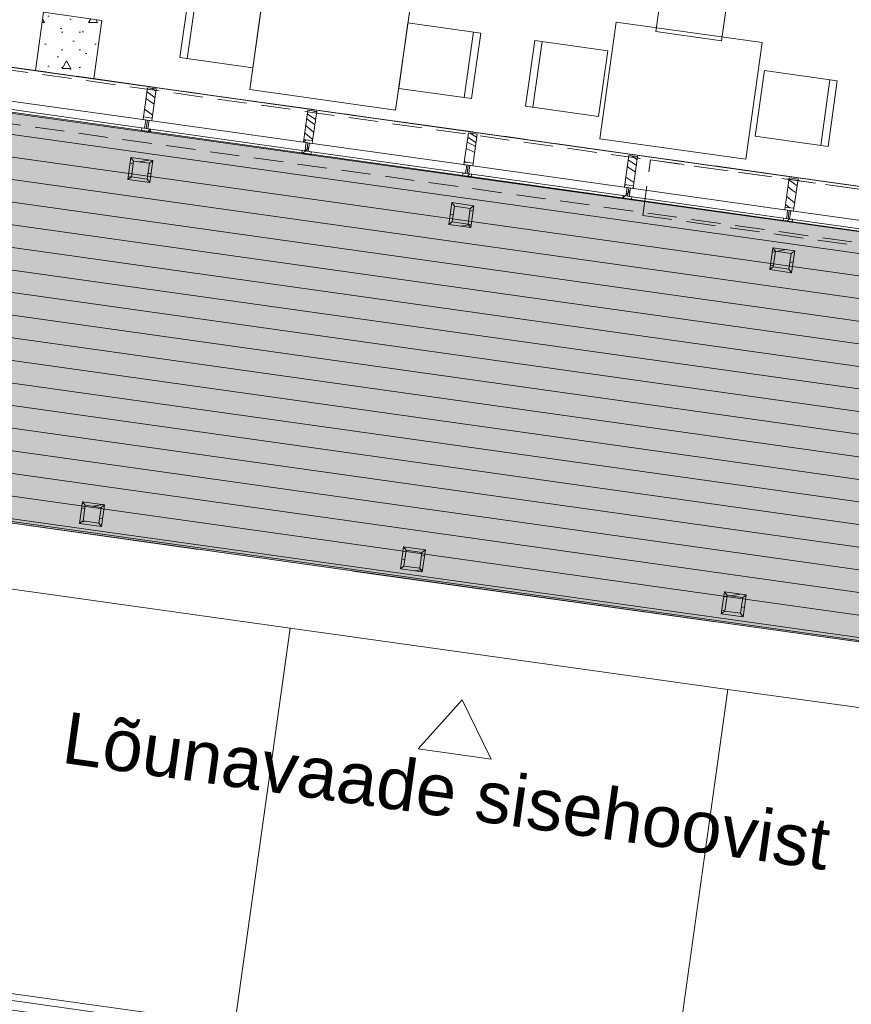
# Model space of a CAD drawing. Header units: millimetres. Extents: x 74467 to 235410, y -65 to 114857.
# Tile 161 of 256: x 107713 to 113358, y 84058 to 90744. Entities that reach past the tile are written whole.
import ezdxf
from ezdxf.enums import TextEntityAlignment as Align

# ---------------------------------------------------------------- set-up
doc = ezdxf.new("R2010")
doc.units = ezdxf.units.MM
doc.header["$MEASUREMENT"] = 0
for name, pattern in [('Katkend topelt', [1093.611073, 529.166651, -211.666656, 141.111112, -211.666656]), ('Katkend varjatud', [300, 200, -100]), ('Kriipsjoon', [3527.298, 2469.2356, -1058.0624]), ('Wipeout_Contour', [1000, 0, -1000])]:
    doc.linetypes.add(name, pattern=pattern)
for name, color, linetype in [('00 Kunstikonkursi LÜ jaoks asendi 2D', 7, 'Continuous'), ('00 Teljed.AR', 7, 'Continuous'), ('00 Vaatetähis plaanil.AR', 7, 'Continuous'), ('1233 Postid.AR', 7, 'Continuous'), ('1235 Vahelaed.AR', 7, 'Continuous'), ('1244 Fassaadivarustus.AR', 7, 'Continuous'), ('1245 Klaasfassaadid.AR', 7, 'Continuous'), ('1253 Terrassipostid.AR', 7, 'Continuous'), ('1253 Välisterrassid.AR', 7, 'Continuous'), ('1330 Sisustus.SA', 7, 'Continuous'), ('9350 Netopind.AR', 7, 'Continuous')]:
    doc.layers.add(name, color=color, linetype=linetype)
doc.styles.add('GENERATED_STYLE_3', font='txt')
pattern_1 = [(10, (0, 0), (-15.628336, 88.632695), [])]
pattern_2 = [(45, (0, 0), (-176.7767, 176.7767), []), (45, (-35.36, 35.36), (-176.7767, 176.7767), []), (45, (-70.7, 70.7), (-176.7767, 176.7767), [])]

# ---------------------------------------------------------------- blocks, each defined once
blk = doc.blocks.new('Slab_2_1', base_point=(97924.2, 91486.6))
at = {"layer": '1253 Välisterrassid.AR', "linetype": 'Continuous', "lineweight": 13, "true_color": 0xcdcecd}
h = blk.add_hatch(dxfattribs=at)
h.set_pattern_fill('Põrandalaud_0001', color=254, style=0, pattern_type=2)
h.set_pattern_definition([(352, (109408.39, 80356.21), (21.1543, 150.5207), [])])
h.paths.add_polyline_path([(97924.2, 91486.6), (94848.5, 69601.6), (97576.7, 69218.2), (100269, 88374.9), (121846.9, 85342.4), (119898.5, 71478.6), (121636.4, 71234.4), (123968.3, 87826.3)])
at = {"layer": '1253 Välisterrassid.AR', "color": 7, "linetype": 'Continuous', "lineweight": 13, "flags": 128}
blk.add_lwpolyline([(97924.2, 91486.6), (123968.3, 87826.3), (121636.4, 71234.4), (119898.5, 71478.6), (121846.9, 85342.4), (100269, 88374.9), (97576.7, 69218.2), (94848.5, 69601.6)], close=True, dxfattribs=at)
blk = doc.blocks.new('Slab_23_1', base_point=(97668.9, 91825.4))
at = {"color": 254, "linetype": 'Wipeout_Contour', "lineweight": 0, "ltscale": 737196.925936}
blk.add_wipeout([(97668.9, 91825.4), (124307.1, 88081.6), (129442.6, 87359.9), (129442.6, 93185.9), (97860.1, 93185.9)], dxfattribs=at).dxf.layer = '1235 Vahelaed.AR'
at = {"layer": '1235 Vahelaed.AR', "color": 7, "linetype": 'Continuous', "lineweight": 13, "flags": 128}
blk.add_lwpolyline([(97668.9, 91825.4), (124307.1, 88081.6)], dxfattribs=at)
blk = doc.blocks.new('Beam_3_1', base_point=(106678.7, 90538.9))
at = {"layer": '1244 Fassaadivarustus.AR', "color": 7, "linetype": 'Katkend varjatud', "lineweight": 13}
for p, q in [((106628.5, 90181.5), (106678.7, 90538.9)), ((106678.7, 90538.9), (114291.2, 89469.1)), ((106628.5, 90181.5), (114240.9, 89111.6)), ((114240.9, 89111.6), (114291.2, 89469.1))]:
    blk.add_line(p, q, dxfattribs=at)
blk = doc.blocks.new('Beam_4_1', base_point=(111995.1, 89791.8))
at = {"layer": '1244 Fassaadivarustus.AR', "color": 7, "linetype": 'Katkend varjatud', "lineweight": 13}
for p, q in [((111942.1, 89414.5), (111995.1, 89791.8)), ((111995.1, 89791.8), (114043.9, 89503.8)), ((111942.1, 89414.5), (113990.9, 89126.5))]:
    blk.add_line(p, q, dxfattribs=at)
blk = doc.blocks.new('Söökla_RG 125_21_1', base_point=(128542.7, 93185.9))
at = {"layer": '9350 Netopind.AR', "color": 7, "linetype": 'Continuous', "lineweight": 13, "flags": 128}
blk.add_lwpolyline([(97860.1, 93185.9), (97668.9, 91825.4), (101877.5, 91233.9), (101933.1, 91629.3), (102329.2, 91573.6), (102273.6, 91178.2), (107819.1, 90398.9), (107874.7, 90794.3), (108270.8, 90738.6), (108215.3, 90343.2), (113760.8, 89563.8), (113816.4, 89959.9), (114212.5, 89904.3), (114156.9, 89508.2), (119702.4, 88728.8), (119758, 89124.9), (120154.1, 89069.2), (120098.5, 88673.1), (124307.1, 88081.6), (124362.7, 88477), (124758.8, 88421.4), (124704.6, 88035.9), (129702.6, 87333.4), (129702.6, 93185.9)], close=True, dxfattribs=at)
blk = doc.blocks.new('Column_8_1', base_point=(108591.6, 89644))
at = {"layer": '1253 Terrassipostid.AR', "linetype": 'Continuous', "lineweight": 13, "true_color": 0x8c8d8c}
h = blk.add_hatch(dxfattribs=at)
h.set_pattern_fill('Puit_0001', color=252, style=0, pattern_type=2)
h.set_pattern_definition(pattern_1)
h.paths.add_polyline_path([(108468.2, 89807.8), (108447.3, 89659.2), (108471, 89677.1), (108486.1, 89784.1)])
h = blk.add_hatch(dxfattribs=at)
h.set_pattern_fill('Puit_0001', color=252, style=0, pattern_type=2)
h.set_pattern_definition(pattern_1)
h.paths.add_polyline_path([(108616.7, 89786.9), (108468.2, 89807.8), (108486.1, 89784.1), (108593, 89769)])
h = blk.add_hatch(dxfattribs=at)
h.set_pattern_fill('Puit_0001', color=252, style=0, pattern_type=2)
h.set_pattern_definition(pattern_1)
h.paths.add_polyline_path([(108595.9, 89638.4), (108616.7, 89786.9), (108593, 89769), (108578, 89662.1)])
h = blk.add_hatch(dxfattribs=at)
h.set_pattern_fill('Puit_0001', color=252, style=0, pattern_type=2)
h.set_pattern_definition(pattern_1)
h.paths.add_polyline_path([(108447.3, 89659.2), (108595.9, 89638.4), (108578, 89662.1), (108471, 89677.1)])
at = {"layer": '1253 Terrassipostid.AR', "color": 7, "linetype": 'Continuous', "lineweight": 13, "flags": 128}
for points in [[(108468.2, 89807.8), (108447.3, 89659.2)], [(108616.7, 89786.9), (108468.2, 89807.8)], [(108468.2, 89807.8), (108486.1, 89784.1)], [(108471, 89677.1), (108486.1, 89784.1)], [(108486.1, 89784.1), (108593, 89769)], [(108593, 89769), (108578, 89662.1)], [(108616.7, 89786.9), (108593, 89769)], [(108595.9, 89638.4), (108616.7, 89786.9)], [(108447.3, 89659.2), (108471, 89677.1)], [(108578, 89662.1), (108471, 89677.1)], [(108447.3, 89659.2), (108595.9, 89638.4)], [(108578, 89662.1), (108595.9, 89638.4)]]:
    blk.add_lwpolyline(points, dxfattribs=at)
blk = doc.blocks.new('Column_9_1', base_point=(110770.2, 89337.8))
at = {"layer": '1253 Terrassipostid.AR', "linetype": 'Continuous', "lineweight": 13, "true_color": 0x8c8d8c}
h = blk.add_hatch(dxfattribs=at)
h.set_pattern_fill('Puit_0001', color=252, style=0, pattern_type=2)
h.set_pattern_definition(pattern_1)
h.paths.add_polyline_path([(110646.8, 89501.6), (110625.9, 89353.1), (110649.6, 89370.9), (110664.7, 89477.9)])
h = blk.add_hatch(dxfattribs=at)
h.set_pattern_fill('Puit_0001', color=252, style=0, pattern_type=2)
h.set_pattern_definition(pattern_1)
h.paths.add_polyline_path([(110795.3, 89480.7), (110646.8, 89501.6), (110664.7, 89477.9), (110771.6, 89462.8)])
h = blk.add_hatch(dxfattribs=at)
h.set_pattern_fill('Puit_0001', color=252, style=0, pattern_type=2)
h.set_pattern_definition(pattern_1)
h.paths.add_polyline_path([(110774.5, 89332.2), (110795.3, 89480.7), (110771.6, 89462.8), (110756.6, 89355.9)])
h = blk.add_hatch(dxfattribs=at)
h.set_pattern_fill('Puit_0001', color=252, style=0, pattern_type=2)
h.set_pattern_definition(pattern_1)
h.paths.add_polyline_path([(110625.9, 89353.1), (110774.5, 89332.2), (110756.6, 89355.9), (110649.6, 89370.9)])
at = {"layer": '1253 Terrassipostid.AR', "color": 7, "linetype": 'Continuous', "lineweight": 13, "flags": 128}
for points in [[(110646.8, 89501.6), (110625.9, 89353.1)], [(110795.3, 89480.7), (110646.8, 89501.6)], [(110646.8, 89501.6), (110664.7, 89477.9)], [(110649.6, 89370.9), (110664.7, 89477.9)], [(110664.7, 89477.9), (110771.6, 89462.8)], [(110795.3, 89480.7), (110771.6, 89462.8)], [(110774.5, 89332.2), (110795.3, 89480.7)], [(110771.6, 89462.8), (110756.6, 89355.9)], [(110625.9, 89353.1), (110649.6, 89370.9)], [(110625.9, 89353.1), (110774.5, 89332.2)], [(110756.6, 89355.9), (110649.6, 89370.9)], [(110756.6, 89355.9), (110774.5, 89332.2)]]:
    blk.add_lwpolyline(points, dxfattribs=at)
blk = doc.blocks.new('Column_10_1', base_point=(112948.8, 89031.6))
at = {"layer": '1253 Terrassipostid.AR', "linetype": 'Continuous', "lineweight": 13, "true_color": 0x8c8d8c}
h = blk.add_hatch(dxfattribs=at)
h.set_pattern_fill('Puit_0001', color=252, style=0, pattern_type=2)
h.set_pattern_definition(pattern_1)
h.paths.add_polyline_path([(112825.4, 89195.4), (112804.5, 89046.9), (112828.2, 89064.7), (112843.3, 89171.7)])
h = blk.add_hatch(dxfattribs=at)
h.set_pattern_fill('Puit_0001', color=252, style=0, pattern_type=2)
h.set_pattern_definition(pattern_1)
h.paths.add_polyline_path([(112973.9, 89174.5), (112825.4, 89195.4), (112843.3, 89171.7), (112950.2, 89156.7)])
h = blk.add_hatch(dxfattribs=at)
h.set_pattern_fill('Puit_0001', color=252, style=0, pattern_type=2)
h.set_pattern_definition(pattern_1)
h.paths.add_polyline_path([(112953, 89026), (112973.9, 89174.5), (112950.2, 89156.7), (112935.2, 89049.7)])
h = blk.add_hatch(dxfattribs=at)
h.set_pattern_fill('Puit_0001', color=252, style=0, pattern_type=2)
h.set_pattern_definition(pattern_1)
h.paths.add_polyline_path([(112804.5, 89046.9), (112953, 89026), (112935.2, 89049.7), (112828.2, 89064.7)])
at = {"layer": '1253 Terrassipostid.AR', "color": 7, "linetype": 'Continuous', "lineweight": 13, "flags": 128}
for points in [[(112825.4, 89195.4), (112804.5, 89046.9)], [(112973.9, 89174.5), (112825.4, 89195.4)], [(112825.4, 89195.4), (112843.3, 89171.7)], [(112828.2, 89064.7), (112843.3, 89171.7)], [(112843.3, 89171.7), (112950.2, 89156.7)], [(112950.2, 89156.7), (112935.2, 89049.7)], [(112973.9, 89174.5), (112950.2, 89156.7)], [(112953, 89026), (112973.9, 89174.5)], [(112804.5, 89046.9), (112828.2, 89064.7)], [(112935.2, 89049.7), (112828.2, 89064.7)], [(112804.5, 89046.9), (112953, 89026)], [(112935.2, 89049.7), (112953, 89026)]]:
    blk.add_lwpolyline(points, dxfattribs=at)
blk = doc.blocks.new('Column_48_1', base_point=(108263.2, 87307))
at = {"layer": '1253 Terrassipostid.AR', "linetype": 'Continuous', "lineweight": 13, "true_color": 0x8c8d8c}
h = blk.add_hatch(dxfattribs=at)
h.set_pattern_fill('Puit_0001', color=252, style=0, pattern_type=2)
h.set_pattern_definition(pattern_1)
h.paths.add_polyline_path([(108139.7, 87470.7), (108118.9, 87322.2), (108142.6, 87340.1), (108157.6, 87447)])
h = blk.add_hatch(dxfattribs=at)
h.set_pattern_fill('Puit_0001', color=252, style=0, pattern_type=2)
h.set_pattern_definition(pattern_1)
h.paths.add_polyline_path([(108288.3, 87449.9), (108139.7, 87470.7), (108157.6, 87447), (108264.6, 87432)])
h = blk.add_hatch(dxfattribs=at)
h.set_pattern_fill('Puit_0001', color=252, style=0, pattern_type=2)
h.set_pattern_definition(pattern_1)
h.paths.add_polyline_path([(108267.4, 87301.3), (108288.3, 87449.9), (108264.6, 87432), (108249.5, 87325)])
h = blk.add_hatch(dxfattribs=at)
h.set_pattern_fill('Puit_0001', color=252, style=0, pattern_type=2)
h.set_pattern_definition(pattern_1)
h.paths.add_polyline_path([(108118.9, 87322.2), (108267.4, 87301.3), (108249.5, 87325), (108142.6, 87340.1)])
at = {"layer": '1253 Terrassipostid.AR', "color": 7, "linetype": 'Continuous', "lineweight": 13, "flags": 128}
for points in [[(108139.7, 87470.7), (108118.9, 87322.2)], [(108288.3, 87449.9), (108139.7, 87470.7)], [(108139.7, 87470.7), (108157.6, 87447)], [(108142.6, 87340.1), (108157.6, 87447)], [(108157.6, 87447), (108264.6, 87432)], [(108264.6, 87432), (108249.5, 87325)], [(108288.3, 87449.9), (108264.6, 87432)], [(108267.4, 87301.3), (108288.3, 87449.9)], [(108118.9, 87322.2), (108142.6, 87340.1)], [(108249.5, 87325), (108142.6, 87340.1)], [(108249.5, 87325), (108267.4, 87301.3)], [(108118.9, 87322.2), (108267.4, 87301.3)]]:
    blk.add_lwpolyline(points, dxfattribs=at)
blk = doc.blocks.new('Column_49_1', base_point=(110441.7, 87000.8))
at = {"layer": '1253 Terrassipostid.AR', "linetype": 'Continuous', "lineweight": 13, "true_color": 0x8c8d8c}
h = blk.add_hatch(dxfattribs=at)
h.set_pattern_fill('Puit_0001', color=252, style=0, pattern_type=2)
h.set_pattern_definition(pattern_1)
h.paths.add_polyline_path([(110318.3, 87164.6), (110297.5, 87016), (110321.2, 87033.9), (110336.2, 87140.8)])
h = blk.add_hatch(dxfattribs=at)
h.set_pattern_fill('Puit_0001', color=252, style=0, pattern_type=2)
h.set_pattern_definition(pattern_1)
h.paths.add_polyline_path([(110466.9, 87143.7), (110318.3, 87164.6), (110336.2, 87140.8), (110443.2, 87125.8)])
h = blk.add_hatch(dxfattribs=at)
h.set_pattern_fill('Puit_0001', color=252, style=0, pattern_type=2)
h.set_pattern_definition(pattern_1)
h.paths.add_polyline_path([(110446, 86995.1), (110466.9, 87143.7), (110443.2, 87125.8), (110428.1, 87018.9)])
h = blk.add_hatch(dxfattribs=at)
h.set_pattern_fill('Puit_0001', color=252, style=0, pattern_type=2)
h.set_pattern_definition(pattern_1)
h.paths.add_polyline_path([(110297.5, 87016), (110446, 86995.1), (110428.1, 87018.9), (110321.2, 87033.9)])
at = {"layer": '1253 Terrassipostid.AR', "color": 7, "linetype": 'Continuous', "lineweight": 13, "flags": 128}
for points in [[(110318.3, 87164.6), (110297.5, 87016)], [(110466.9, 87143.7), (110318.3, 87164.6)], [(110318.3, 87164.6), (110336.2, 87140.8)], [(110321.2, 87033.9), (110336.2, 87140.8)], [(110336.2, 87140.8), (110443.2, 87125.8)], [(110443.2, 87125.8), (110428.1, 87018.9)], [(110466.9, 87143.7), (110443.2, 87125.8)], [(110446, 86995.1), (110466.9, 87143.7)], [(110297.5, 87016), (110321.2, 87033.9)], [(110297.5, 87016), (110446, 86995.1)], [(110428.1, 87018.9), (110321.2, 87033.9)], [(110428.1, 87018.9), (110446, 86995.1)]]:
    blk.add_lwpolyline(points, dxfattribs=at)
blk = doc.blocks.new('Column_50_1', base_point=(112620.3, 86694.6))
at = {"layer": '1253 Terrassipostid.AR', "linetype": 'Continuous', "lineweight": 13, "true_color": 0x8c8d8c}
h = blk.add_hatch(dxfattribs=at)
h.set_pattern_fill('Puit_0001', color=252, style=0, pattern_type=2)
h.set_pattern_definition(pattern_1)
h.paths.add_polyline_path([(112496.9, 86858.4), (112476, 86709.8), (112499.8, 86727.7), (112514.8, 86834.7)])
h = blk.add_hatch(dxfattribs=at)
h.set_pattern_fill('Puit_0001', color=252, style=0, pattern_type=2)
h.set_pattern_definition(pattern_1)
h.paths.add_polyline_path([(112645.5, 86837.5), (112496.9, 86858.4), (112514.8, 86834.7), (112621.7, 86819.6)])
h = blk.add_hatch(dxfattribs=at)
h.set_pattern_fill('Puit_0001', color=252, style=0, pattern_type=2)
h.set_pattern_definition(pattern_1)
h.paths.add_polyline_path([(112624.6, 86689), (112645.5, 86837.5), (112621.7, 86819.6), (112606.7, 86712.7)])
h = blk.add_hatch(dxfattribs=at)
h.set_pattern_fill('Puit_0001', color=252, style=0, pattern_type=2)
h.set_pattern_definition(pattern_1)
h.paths.add_polyline_path([(112476, 86709.8), (112624.6, 86689), (112606.7, 86712.7), (112499.8, 86727.7)])
at = {"layer": '1253 Terrassipostid.AR', "color": 7, "linetype": 'Continuous', "lineweight": 13, "flags": 128}
for points in [[(112496.9, 86858.4), (112476, 86709.8)], [(112645.5, 86837.5), (112496.9, 86858.4)], [(112496.9, 86858.4), (112514.8, 86834.7)], [(112499.8, 86727.7), (112514.8, 86834.7)], [(112514.8, 86834.7), (112621.7, 86819.6)], [(112621.7, 86819.6), (112606.7, 86712.7)], [(112645.5, 86837.5), (112621.7, 86819.6)], [(112624.6, 86689), (112645.5, 86837.5)], [(112476, 86709.8), (112499.8, 86727.7)], [(112606.7, 86712.7), (112499.8, 86727.7)], [(112476, 86709.8), (112624.6, 86689)], [(112606.7, 86712.7), (112624.6, 86689)]]:
    blk.add_lwpolyline(points, dxfattribs=at)
blk = doc.blocks.new('Column_65_1', base_point=(108045, 90569.1))
at = {"layer": '1233 Postid.AR', "linetype": 'Continuous', "lineweight": 13, "true_color": 0x8c8d8c}
h = blk.add_hatch(dxfattribs=at)
h.set_pattern_fill('Betoon_0001', color=252, style=0, pattern_type=2)
h.set_pattern_definition([(0, (0, 0), (0, 623.5383), [60, -300]), (0, (180, 311.8), (0, 623.5383), [60, -300]), (60, (0, 0), (-540, 311.7692), [60, -300]), (60, (360, 0), (-540, 311.7692), [60, -300]), (120, (60, 0), (540, 311.7692), [60, -300]), (120, (420, 0), (540, 311.7692), [60, -300]), (0, (0, 60), (0, 120), [0, -120, 0, -180.00001]), (45, (60, 60), (-84.85282, 84.85282), [0, -90, 0, -150.00001])])
h.paths.add_polyline_path([(107819.1, 90398.9), (108215.2, 90343.2), (108270.9, 90739.3), (107874.8, 90795)])
at = {"layer": '1233 Postid.AR', "color": 7, "linetype": 'Continuous', "lineweight": 15, "flags": 128}
blk.add_lwpolyline([(107819.1, 90398.9), (108215.2, 90343.2), (108270.9, 90739.3), (107874.8, 90795)], close=True, dxfattribs=at)
blk = doc.blocks.new('Dining Table 01 24[401]_1', base_point=(111762.7, 90728))
at = {"layer": '1330 Sisustus.SA', "color": 253, "linetype": 'Continuous', "lineweight": 13, "true_color": 0xa5a6a4}
for p, q in [((111651.3, 89935.8), (111762.7, 90728)), ((111762.7, 90728), (112752.9, 90588.8)), ((112752.9, 90588.8), (112641.6, 89796.6)), ((112641.6, 89796.6), (111651.3, 89935.8))]:
    blk.add_line(p, q, dxfattribs=at)
at = {"layer": '1330 Sisustus.SA', "color": 253, "linetype": 'Continuous', "lineweight": 13, "true_color": 0xa5a6a4, "flags": 128}
blk.add_lwpolyline([(111762.7, 90728), (112752.9, 90588.8), (112641.6, 89796.6), (111651.3, 89935.8)], close=True, dxfattribs=at)
blk = doc.blocks.new('Chair 10 24[402]_1', base_point=(113263.2, 90328.9))
at = {"layer": '1330 Sisustus.SA', "color": 253, "linetype": 'Continuous', "lineweight": 13, "true_color": 0xa5a6a4}
blk.add_line((113213.7, 90335.9), (113151, 89890.3), dxfattribs=at)
at = {"layer": '1330 Sisustus.SA', "color": 253, "linetype": 'Continuous', "lineweight": 13, "true_color": 0xa5a6a4, "flags": 128}
blk.add_lwpolyline([(112768, 90398.5), (112705.4, 89952.9), (113200.5, 89883.3), (113263.2, 90328.9)], close=True, dxfattribs=at)
blk = doc.blocks.new('Chair 10 24[403]_1', base_point=(111209.8, 90602.1))
at = {"layer": '1330 Sisustus.SA', "color": 253, "linetype": 'Continuous', "lineweight": 13, "true_color": 0xa5a6a4}
blk.add_line((111259.3, 90595.1), (111196.6, 90149.5), dxfattribs=at)
at = {"layer": '1330 Sisustus.SA', "color": 253, "linetype": 'Continuous', "lineweight": 13, "true_color": 0xa5a6a4, "flags": 128}
blk.add_lwpolyline([(111704.9, 90532.5), (111642.3, 90086.8), (111147.1, 90156.4), (111209.8, 90602.1)], close=True, dxfattribs=at)
blk = doc.blocks.new('Dining Table 01 24[415]_1', base_point=(109386, 91062))
at = {"layer": '1330 Sisustus.SA', "color": 253, "linetype": 'Continuous', "lineweight": 13, "true_color": 0xa5a6a4}
for p, q in [((109274.7, 90269.8), (109386, 91062)), ((109386, 91062), (110376.3, 90922.9)), ((110376.3, 90922.9), (110265, 90130.6)), ((110265, 90130.6), (109274.7, 90269.8))]:
    blk.add_line(p, q, dxfattribs=at)
at = {"layer": '1330 Sisustus.SA', "color": 253, "linetype": 'Continuous', "lineweight": 13, "true_color": 0xa5a6a4, "flags": 128}
blk.add_lwpolyline([(109386, 91062), (110376.3, 90922.9), (110265, 90130.6), (109274.7, 90269.8)], close=True, dxfattribs=at)
blk = doc.blocks.new('Chair 10 24[416]_1', base_point=(110843.4, 90653.5))
at = {"layer": '1330 Sisustus.SA', "color": 253, "linetype": 'Continuous', "lineweight": 13, "true_color": 0xa5a6a4}
blk.add_line((110793.8, 90660.5), (110731.2, 90214.9), dxfattribs=at)
at = {"layer": '1330 Sisustus.SA', "color": 253, "linetype": 'Continuous', "lineweight": 13, "true_color": 0xa5a6a4, "flags": 128}
blk.add_lwpolyline([(110348.2, 90723.1), (110285.6, 90277.5), (110780.7, 90207.9), (110843.4, 90653.5)], close=True, dxfattribs=at)
blk = doc.blocks.new('Chair 10 24[417]_1', base_point=(108862.8, 90931.9))
at = {"layer": '1330 Sisustus.SA', "color": 253, "linetype": 'Continuous', "lineweight": 13, "true_color": 0xa5a6a4}
blk.add_line((108912.3, 90924.9), (108849.7, 90479.3), dxfattribs=at)
at = {"layer": '1330 Sisustus.SA', "color": 253, "linetype": 'Continuous', "lineweight": 13, "true_color": 0xa5a6a4, "flags": 128}
blk.add_lwpolyline([(109358, 90862.3), (109295.3, 90416.7), (108800.2, 90486.3), (108862.8, 90931.9)], close=True, dxfattribs=at)
blk = doc.blocks.new('Chair 10 24[546]_1', base_point=(112100.9, 91158.5))
at = {"layer": '1330 Sisustus.SA', "color": 253, "linetype": 'Continuous', "lineweight": 13, "true_color": 0xa5a6a4}
blk.add_line((112093.9, 91108.9), (112539.5, 91046.3), dxfattribs=at)
at = {"layer": '1330 Sisustus.SA', "color": 253, "linetype": 'Continuous', "lineweight": 13, "true_color": 0xa5a6a4, "flags": 128}
blk.add_lwpolyline([(112031.3, 90663.3), (112476.9, 90600.7), (112546.5, 91095.8), (112100.9, 91158.5)], close=True, dxfattribs=at)
blk = doc.blocks.new('*X3503')
at = {"layer": '1245 Klaasfassaadid.AR', "color": 7, "linetype": 'Continuous', "lineweight": 13}
for p, q in [((108637.5, 90257.7), (108612.2, 90277.3)), ((108603.1, 90185.4), (108570, 90209)), ((108580.8, 90251), (108576.4, 90254.3)), ((108631.4, 90214.4), (108580.8, 90251)), ((108566.7, 90131.2), (108559.8, 90136.4)), ((108625.1, 90169.7), (108603.1, 90185.4)), ((108614.8, 90096.2), (108566.7, 90131.2))]:
    blk.add_line(p, q, dxfattribs=at)
blk = doc.blocks.new('*X3504')
at = {"layer": '1245 Klaasfassaadid.AR', "color": 7, "linetype": 'Continuous', "lineweight": 13}
for p, q in [((109688.4, 90050.7), (109661.3, 90070.3)), ((109718.4, 90069.6), (109665.8, 90102.1)), ((109715.9, 90119.9), (109710.6, 90122.9)), ((109728.3, 90115.7), (109715.9, 90119.9)), ((109721.6, 90067.7), (109718.4, 90069.6)), ((109708.9, 89977.4), (109655, 90024.9)), ((109716.4, 90030.6), (109688.4, 90050.7)), ((109665, 89962), (109648, 89975.2)), ((109698.2, 89932.5), (109665, 89962)), ((109702, 89928.7), (109698.2, 89932.5))]:
    blk.add_line(p, q, dxfattribs=at)
blk = doc.blocks.new('*X3506')
at = {"layer": '1245 Klaasfassaadid.AR', "color": 7, "linetype": 'Continuous', "lineweight": 13}
for p, q in [((110803.7, 89913), (110754.7, 89946.1)), ((110802.2, 89953), (110770.7, 89973.9)), ((110815.1, 89944.6), (110802.2, 89953)), ((110743.8, 89868.7), (110783.6, 89850.4)), ((110749.9, 89912.2), (110759.9, 89907.3)), ((110759.9, 89907.3), (110781.8, 89896.2)), ((110781.8, 89896.2), (110803.5, 89884.8)), ((110803.5, 89884.8), (110806.4, 89883.1)), ((110810, 89908.8), (110803.7, 89913)), ((110783.6, 89850.4), (110800.6, 89841.6)), ((110732.3, 89784.2), (110732, 89784.3)), ((110747, 89775.3), (110732.3, 89784.2))]:
    blk.add_line(p, q, dxfattribs=at)
blk = doc.blocks.new('*X3507')
at = {"layer": '1245 Klaasfassaadid.AR', "color": 7, "linetype": 'Continuous', "lineweight": 13}
for p, q in [((111902.9, 89794.6), (111867.3, 89819.8)), ((111892.7, 89708.2), (111837.6, 89747.4)), ((111871.2, 89773.7), (111843.9, 89792.6)), ((111899.2, 89754.7), (111871.2, 89773.7)), ((111904.6, 89793.4), (111902.9, 89794.6)), ((111882.9, 89638.6), (111827.4, 89675))]:
    blk.add_line(p, q, dxfattribs=at)
blk = doc.blocks.new('*X3508')
at = {"layer": '1245 Klaasfassaadid.AR', "color": 7, "linetype": 'Continuous', "lineweight": 13}
for p, q in [((112957.9, 89587.1), (112928.8, 89607.9)), ((112941.7, 89652.9), (112935.6, 89656.5)), ((112990.5, 89615.9), (112941.7, 89652.9)), ((112973.6, 89499.5), (112919.6, 89542.7)), ((112983.9, 89568.6), (112957.9, 89587.1)), ((112921.6, 89481.2), (112912.1, 89489)), ((112938.7, 89467.3), (112921.6, 89481.2)), ((112974.1, 89499.1), (112973.6, 89499.5))]:
    blk.add_line(p, q, dxfattribs=at)
blk = doc.blocks.new('Curtain Wall_23_1')
at = {"layer": '1245 Klaasfassaadid.AR', "linetype": 'Continuous', "lineweight": 0, "true_color": 0x000000}
h = blk.add_hatch(dxfattribs=at)
h.set_pattern_fill('Alumiinium_0001', color=178, style=0, pattern_type=2)
h.set_pattern_definition(pattern_2)
h.paths.add_polyline_path([(108549.9, 90065.4), (108568.7, 90062.8), (108564.7, 90034.6), (108586.5, 90031.5), (108590.5, 90059.7), (108609.3, 90057.1), (108611.8, 90075.4), (108552.4, 90083.7)])
h = blk.add_hatch(dxfattribs=at)
h.set_pattern_fill('Alumiinium_0001', color=178, style=0, pattern_type=2)
h.set_pattern_definition(pattern_2)
h.paths.add_polyline_path([(108539.3, 89990.7), (108598.8, 89982.3), (108601.3, 90000.7), (108582.5, 90003.3), (108581.5, 89995.8), (108559.7, 89998.8), (108560.7, 90006.3), (108541.9, 90008.9)])
h = blk.add_hatch(dxfattribs=at)
h.set_pattern_fill('Alumiinium_0001', color=178, style=0, pattern_type=2)
h.set_pattern_definition(pattern_2)
h.paths.add_polyline_path([(108559.7, 89998.8), (108581.5, 89995.8), (108582.5, 90003.3), (108586.5, 90031.5), (108564.7, 90034.6), (108560.7, 90006.3)])
h = blk.add_hatch(dxfattribs=at)
h.set_pattern_fill('Alumiinium_0001', color=178, style=0, pattern_type=2)
h.set_pattern_definition(pattern_2)
h.paths.add_polyline_path([(109639.1, 89912.3), (109658, 89909.7), (109654, 89881.5), (109675.8, 89878.4), (109679.7, 89906.6), (109698.6, 89904), (109701.1, 89922.3), (109641.7, 89930.7)])
h = blk.add_hatch(dxfattribs=at)
h.set_pattern_fill('Alumiinium_0001', color=178, style=0, pattern_type=2)
h.set_pattern_definition(pattern_2)
h.paths.add_polyline_path([(109649, 89845.7), (109670.8, 89842.7), (109671.8, 89850.2), (109675.8, 89878.4), (109654, 89881.5), (109650, 89853.2)])
h = blk.add_hatch(dxfattribs=at)
h.set_pattern_fill('Alumiinium_0001', color=178, style=0, pattern_type=2)
h.set_pattern_definition(pattern_2)
h.paths.add_polyline_path([(109628.6, 89837.6), (109688.1, 89829.2), (109690.6, 89847.6), (109671.8, 89850.2), (109670.8, 89842.7), (109649, 89845.7), (109650, 89853.2), (109631.2, 89855.9)])
h = blk.add_hatch(dxfattribs=at)
h.set_pattern_fill('Alumiinium_0001', color=178, style=0, pattern_type=2)
h.set_pattern_definition(pattern_2)
h.paths.add_polyline_path([(110728.4, 89759.2), (110747.3, 89756.6), (110743.3, 89728.4), (110765.1, 89725.3), (110769, 89753.5), (110787.9, 89750.9), (110790.4, 89769.2), (110731, 89777.6)])
h = blk.add_hatch(dxfattribs=at)
h.set_pattern_fill('Alumiinium_0001', color=178, style=0, pattern_type=2)
h.set_pattern_definition(pattern_2)
h.paths.add_polyline_path([(110717.9, 89684.5), (110777.4, 89676.1), (110779.9, 89694.5), (110761.1, 89697.1), (110760.1, 89689.6), (110738.3, 89692.6), (110739.3, 89700.1), (110720.5, 89702.8)])
h = blk.add_hatch(dxfattribs=at)
h.set_pattern_fill('Alumiinium_0001', color=178, style=0, pattern_type=2)
h.set_pattern_definition(pattern_2)
h.paths.add_polyline_path([(110738.3, 89692.6), (110760.1, 89689.6), (110761.1, 89697.1), (110765.1, 89725.3), (110743.3, 89728.4), (110739.3, 89700.1)])
h = blk.add_hatch(dxfattribs=at)
h.set_pattern_fill('Alumiinium_0001', color=178, style=0, pattern_type=2)
h.set_pattern_definition(pattern_2)
h.paths.add_polyline_path([(111817.7, 89606.2), (111836.6, 89603.5), (111832.6, 89575.3), (111854.4, 89572.2), (111858.3, 89600.4), (111877.2, 89597.8), (111879.7, 89616.1), (111820.3, 89624.5)])
h = blk.add_hatch(dxfattribs=at)
h.set_pattern_fill('Alumiinium_0001', color=178, style=0, pattern_type=2)
h.set_pattern_definition(pattern_2)
h.paths.add_polyline_path([(111807.2, 89531.4), (111866.6, 89523), (111869.2, 89541.4), (111850.4, 89544), (111849.3, 89536.5), (111827.6, 89539.5), (111828.6, 89547.1), (111809.8, 89549.7)])
h = blk.add_hatch(dxfattribs=at)
h.set_pattern_fill('Alumiinium_0001', color=178, style=0, pattern_type=2)
h.set_pattern_definition(pattern_2)
h.paths.add_polyline_path([(111827.6, 89539.5), (111849.3, 89536.5), (111850.4, 89544), (111854.4, 89572.2), (111832.6, 89575.3), (111828.6, 89547.1)])
h = blk.add_hatch(dxfattribs=at)
h.set_pattern_fill('Alumiinium_0001', color=178, style=0, pattern_type=2)
h.set_pattern_definition(pattern_2)
h.paths.add_polyline_path([(112907, 89453.1), (112925.8, 89450.4), (112921.9, 89422.2), (112943.7, 89419.1), (112947.6, 89447.4), (112966.4, 89444.7), (112969, 89463), (112909.6, 89471.4)])
h = blk.add_hatch(dxfattribs=at)
h.set_pattern_fill('Alumiinium_0001', color=178, style=0, pattern_type=2)
h.set_pattern_definition(pattern_2)
h.paths.add_polyline_path([(112896.5, 89378.3), (112955.9, 89370), (112958.5, 89388.3), (112939.7, 89390.9), (112938.6, 89383.4), (112916.9, 89386.5), (112917.9, 89394), (112899.1, 89396.6)])
h = blk.add_hatch(dxfattribs=at)
h.set_pattern_fill('Alumiinium_0001', color=178, style=0, pattern_type=2)
h.set_pattern_definition(pattern_2)
h.paths.add_polyline_path([(112916.9, 89386.5), (112938.6, 89383.4), (112939.7, 89390.9), (112943.7, 89419.1), (112921.9, 89422.2), (112917.9, 89394)])
at = {"layer": '1245 Klaasfassaadid.AR', "color": 7, "linetype": 'Continuous', "lineweight": 13}
for p, q in [((108580.3, 90281.8), (108639.7, 90273.4)), ((108549.9, 90065.4), (108568.7, 90062.8)), ((108552.4, 90083.7), (108611.8, 90075.4)), ((109669.6, 90128.7), (109729, 90120.4)), ((108541.9, 90008.9), (108539.3, 89990.7)), ((108541.9, 90008.9), (108560.7, 90006.3)), ((108582.5, 90003.3), (108601.3, 90000.7)), ((108590.5, 90059.7), (108609.3, 90057.1)), ((108601.3, 90000.7), (108598.8, 89982.3)), ((108539.3, 89990.7), (108598.8, 89982.3)), ((110758.9, 89975.6), (110818.3, 89967.3)), ((109639.1, 89912.3), (109658, 89909.7)), ((109641.7, 89930.7), (109701.1, 89922.3)), ((109679.7, 89906.6), (109698.6, 89904)), ((109631.2, 89855.9), (109628.6, 89837.6)), ((109628.6, 89837.6), (109688.1, 89829.2)), ((109631.2, 89855.9), (109650, 89853.2)), ((109671.8, 89850.2), (109690.6, 89847.6)), ((109690.6, 89847.6), (109688.1, 89829.2)), ((111848.1, 89822.5), (111907.6, 89814.2)), ((110728.4, 89759.2), (110747.3, 89756.6)), ((110731, 89777.6), (110790.4, 89769.2)), ((110769, 89753.5), (110787.9, 89750.9)), ((110720.5, 89702.8), (110717.9, 89684.5)), ((110717.9, 89684.5), (110777.4, 89676.1)), ((110720.5, 89702.8), (110739.3, 89700.1)), ((110761.1, 89697.1), (110779.9, 89694.5)), ((110779.9, 89694.5), (110777.4, 89676.1)), ((112937.4, 89669.4), (112996.9, 89661.1)), ((111817.7, 89606.2), (111836.6, 89603.5)), ((111820.3, 89624.5), (111879.7, 89616.1)), ((111858.3, 89600.4), (111877.2, 89597.8)), ((111809.8, 89549.7), (111807.2, 89531.4)), ((111807.2, 89531.4), (111866.6, 89523)), ((111809.8, 89549.7), (111828.6, 89547.1)), ((111850.4, 89544), (111869.2, 89541.4)), ((111869.2, 89541.4), (111866.6, 89523)), ((112909.6, 89471.4), (112969, 89463)), ((112899.1, 89396.6), (112896.5, 89378.3)), ((112899.1, 89396.6), (112917.9, 89394)), ((112907, 89453.1), (112925.8, 89450.4)), ((112947.6, 89447.4), (112966.4, 89444.7)), ((112896.5, 89378.3), (112955.9, 89370)), ((112939.7, 89390.9), (112958.5, 89388.3)), ((112958.5, 89388.3), (112955.9, 89370))]:
    blk.add_line(p, q, dxfattribs=at)
at = {"layer": '1245 Klaasfassaadid.AR', "color": 7, "linetype": 'Continuous', "lineweight": 13, "flags": 128}
for points in [[(108580.3, 90281.8), (108552.4, 90083.7), (108549.9, 90065.4)], [(108639.7, 90273.4), (108611.8, 90075.4), (108609.3, 90057.1)], [(109669.6, 90128.7), (109641.7, 89930.7), (109639.1, 89912.3)], [(109729, 90120.4), (109701.1, 89922.3), (109698.6, 89904)], [(108568.7, 90062.8), (108564.7, 90034.6), (108560.7, 90006.3)], [(108590.5, 90059.7), (108586.5, 90031.5), (108582.5, 90003.3)], [(110758.9, 89975.6), (110731, 89777.6), (110728.4, 89759.2)], [(110818.3, 89967.3), (110790.4, 89769.2), (110787.9, 89750.9)], [(109658, 89909.7), (109654, 89881.5), (109650, 89853.2)], [(109679.7, 89906.6), (109675.8, 89878.4), (109671.8, 89850.2)], [(111848.1, 89822.5), (111820.3, 89624.5), (111817.7, 89606.2)], [(111907.6, 89814.2), (111879.7, 89616.1), (111877.2, 89597.8)], [(110747.3, 89756.6), (110743.3, 89728.4), (110739.3, 89700.1)], [(110769, 89753.5), (110765.1, 89725.3), (110761.1, 89697.1)], [(112937.4, 89669.4), (112909.6, 89471.4), (112907, 89453.1)], [(111836.6, 89603.5), (111832.6, 89575.3), (111828.6, 89547.1)], [(111858.3, 89600.4), (111854.4, 89572.2), (111850.4, 89544)], [(112996.9, 89661.1), (112969, 89463), (112966.4, 89444.7)], [(112925.8, 89450.4), (112921.9, 89422.2), (112917.9, 89394)], [(112947.6, 89447.4), (112943.7, 89419.1), (112939.7, 89390.9)]]:
    blk.add_lwpolyline(points, dxfattribs=at)
for points in [[(108571.6, 90004.8), (108579.6, 90061.2), (107490.3, 90214.3), (107482.3, 90157.9)], [(109660.9, 89851.7), (109668.9, 89908.2), (108579.6, 90061.2), (108571.6, 90004.8)], [(110750.2, 89698.6), (110758.1, 89755.1), (109668.9, 89908.2), (109660.9, 89851.7)], [(111839.5, 89545.5), (111847.4, 89602), (110758.1, 89755.1), (110750.2, 89698.6)], [(112928.8, 89392.4), (112936.7, 89448.9), (111847.4, 89602), (111839.5, 89545.5)], [(114018.1, 89239.3), (114026, 89295.8), (112936.7, 89448.9), (112928.8, 89392.4)]]:
    blk.add_lwpolyline(points, close=True, dxfattribs=at)
at = {"layer": '1245 Klaasfassaadid.AR', "linetype": 'Continuous', "lineweight": 0}
for name in ['*X3503', '*X3504', '*X3506', '*X3507', '*X3508']:
    blk.add_blockref(name, (0, 0), dxfattribs=at)
blk = doc.blocks.new('Vaatetähis(1)')
at = {"layer": '00 Vaatetähis plaanil.AR', "color": 7, "linetype": 'Continuous', "lineweight": 13}
for p, q in [((250, 372.1), (0, 0)), ((500, 0), (250, 372.1)), ((0, 0), (500, 0))]:
    blk.add_line(p, q, dxfattribs=at)
blk = doc.blocks.new('Standard grid marker_16')
at = {"layer": '00 Teljed.AR', "color": 252, "linetype": 'Katkend topelt', "lineweight": 13, "true_color": 0x8c8d8c}
blk.add_line((1179.4, 0), (63858.1, 0), dxfattribs=at)
at = {"layer": '00 Teljed.AR', "color": 252, "lineweight": 13, "true_color": 0x8c8d8c, "style": 'GENERATED_STYLE_3'}
for tag, p in [('AC_MarkerText_1_0', (-179.7, -190)), ('AC_MarkerText_1_1', (65257.7, -190))]:
    blk.add_attdef(tag, text='', height=200, rotation=188, dxfattribs=at).set_placement(p, align=Align.TOP_CENTER)

msp = doc.modelspace()

# ---------------------------------------------------------------- block references
at = {"layer": '1253 Välisterrassid.AR', "color": 7, "linetype": 'Continuous', "lineweight": 13}
msp.add_blockref('Slab_2_1', (97924.2, 91486.6), dxfattribs=at)

# ---------------------------------------------------------------- next in the draw order: block references
at = {"layer": '1235 Vahelaed.AR', "color": 7, "linetype": 'Continuous', "lineweight": 13}
msp.add_blockref('Slab_23_1', (97668.9, 91825.4), dxfattribs=at)

# ---------------------------------------------------------------- next in the draw order: block references
at = {"layer": '1244 Fassaadivarustus.AR', "color": 7, "lineweight": 13}
for name, p in [('Beam_3_1', (106678.7, 90538.9)), ('Beam_4_1', (111995.1, 89791.8))]:
    msp.add_blockref(name, p, dxfattribs=at)

# ---------------------------------------------------------------- next in the draw order: wipeouts: each hides what was drawn before it
at = {"color": 254, "linetype": 'Wipeout_Contour', "lineweight": 0, "ltscale": 1106957.325690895}
msp.add_wipeout([(86371.6, 105811.4), (85252, 103464.9), (118693.5, 103518.1), (139774.1, 103480.6), (139783.7, 82997), (142852.8, 81554), (142830.8, 105959.2)], dxfattribs=at).dxf.layer = '00 Kunstikonkursi LÜ jaoks asendi 2D'

# ---------------------------------------------------------------- next in the draw order: block references
at = {"layer": '1233 Postid.AR', "color": 7, "lineweight": 15}
msp.add_blockref('Column_65_1', (108045, 90569.1), dxfattribs=at)
at = {"layer": '1253 Terrassipostid.AR', "color": 7, "lineweight": 15}
for name, p in [('Column_8_1', (108591.6, 89644)), ('Column_9_1', (110770.2, 89337.8)), ('Column_10_1', (112948.8, 89031.6))]:
    msp.add_blockref(name, p, dxfattribs=at)
at = {"layer": '1330 Sisustus.SA', "color": 253, "linetype": 'Continuous', "lineweight": 13, "true_color": 0xa5a6a4}
for name, p in [('Chair 10 24[546]_1', (112100.9, 91158.5)), ('Dining Table 01 24[415]_1', (109386, 91062)), ('Chair 10 24[417]_1', (108862.8, 90931.9)), ('Chair 10 24[416]_1', (110843.4, 90653.5)), ('Dining Table 01 24[401]_1', (111762.7, 90728)), ('Chair 10 24[403]_1', (111209.8, 90602.1)), ('Chair 10 24[402]_1', (113263.2, 90328.9))]:
    msp.add_blockref(name, p, dxfattribs=at)

# ---------------------------------------------------------------- next in the draw order: wipeouts: each hides what was drawn before it
at = {"color": 254, "linetype": 'Wipeout_Contour', "lineweight": 0, "ltscale": 1079437.669537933}
msp.add_wipeout([(97704, 70132.8), (98144.5, 70071.1), (100635.8, 87858.8), (121333.8, 84960), (118963.7, 68037.1), (119411.7, 68027.3), (121836.4, 85338.7), (100257, 88361.1)], dxfattribs=at).dxf.layer = '00 Kunstikonkursi LÜ jaoks asendi 2D'

# ---------------------------------------------------------------- next in the draw order: linework, layer by layer
at = {"layer": '00 Kunstikonkursi LÜ jaoks asendi 2D', "color": 63, "linetype": 'Continuous', "lineweight": 13, "true_color": 0xbcc992}
for p, q in [((121836.4, 85338.7), (100257, 88361.1)), ((100635.8, 87858.8), (121333.8, 84960))]:
    msp.add_line(p, q, dxfattribs=at)
at = {"layer": '9350 Netopind.AR', "color": 161, "linetype": 'Continuous', "lineweight": 0, "true_color": 0x8f92da, "flags": 128}
msp.add_lwpolyline([(97860.1, 93185.9), (97668.9, 91825.4), (101877.5, 91233.9), (101933.1, 91629.3), (102329.2, 91573.6), (102273.6, 91178.2), (107819.1, 90398.9), (107874.7, 90794.3), (108270.8, 90738.6), (108215.3, 90343.2), (113760.8, 89563.8), (113816.4, 89959.9), (114212.5, 89904.3), (114156.9, 89508.2), (119702.4, 88728.8), (119758, 89124.9), (120154.1, 89069.2), (120098.5, 88673.1), (124307.1, 88081.6), (124362.7, 88477), (124758.8, 88421.4), (124704.6, 88035.9), (129702.6, 87333.4), (129702.6, 93185.9)], close=True, dxfattribs=at)

# ---------------------------------------------------------------- next in the draw order: block references
at = {"layer": '1253 Terrassipostid.AR', "color": 7, "lineweight": 15}
for name, p in [('Column_48_1', (108263.2, 87307)), ('Column_49_1', (110441.7, 87000.8)), ('Column_50_1', (112620.3, 86694.6))]:
    msp.add_blockref(name, p, dxfattribs=at)
at = {"layer": '9350 Netopind.AR', "color": 7, "linetype": 'Continuous', "lineweight": 13}
msp.add_blockref('Söökla_RG 125_21_1', (128542.7, 93185.9), dxfattribs=at)

# ---------------------------------------------------------------- next in the draw order: wipeouts: each hides what was drawn before it
at = {"color": 254, "linetype": 'Wipeout_Contour', "lineweight": 0, "ltscale": 550158.590417}
msp.add_wipeout([(106578.2, 87028.5), (106162.1, 84057.5), (109133.1, 83641.4), (109549.3, 86612.4)], dxfattribs=at).dxf.layer = '00 Kunstikonkursi LÜ jaoks asendi 2D'

# ---------------------------------------------------------------- next in the draw order: linework, layer by layer
at = {"layer": '00 Kunstikonkursi LÜ jaoks asendi 2D', "color": 63, "linetype": 'Continuous', "lineweight": 13, "true_color": 0xbcc992}
for p, q in [((109549.3, 86612.4), (106578.2, 87028.5)), ((109133.1, 83641.4), (109549.3, 86612.4))]:
    msp.add_line(p, q, dxfattribs=at)

# ---------------------------------------------------------------- next in the draw order: wipeouts: each hides what was drawn before it
at = {"color": 254, "linetype": 'Wipeout_Contour', "lineweight": 0, "ltscale": 558512.528256}
msp.add_wipeout([(109549.3, 86612.3), (109133.2, 83641.3), (112104.2, 83225.2), (112520.4, 86196.2)], dxfattribs=at).dxf.layer = '00 Kunstikonkursi LÜ jaoks asendi 2D'

# ---------------------------------------------------------------- next in the draw order: linework, layer by layer
at = {"layer": '00 Kunstikonkursi LÜ jaoks asendi 2D', "color": 63, "linetype": 'Continuous', "lineweight": 13, "true_color": 0xbcc992}
for p, q in [((109549.3, 86612.3), (109133.2, 83641.3)), ((112520.4, 86196.2), (109549.3, 86612.3)), ((112104.2, 83225.2), (112520.4, 86196.2))]:
    msp.add_line(p, q, dxfattribs=at)

# ---------------------------------------------------------------- next in the draw order: block references
at = {"layer": '00 Vaatetähis plaanil.AR', "color": 7, "linetype": 'Continuous', "lineweight": 13, "xscale": -0.9999999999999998, "zscale": 1000, "rotation": 351.9999999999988}
msp.add_blockref('Vaatetähis(1)', (110912.4, 85722.9), dxfattribs=at)

# ---------------------------------------------------------------- next in the draw order: wipeouts: each hides what was drawn before it
at = {"color": 254, "linetype": 'Wipeout_Contour', "lineweight": 0, "ltscale": 566998.347384}
msp.add_wipeout([(112520.4, 86196.5), (112104.3, 83225.5), (115075.3, 82809.4), (115491.5, 85780.4)], dxfattribs=at).dxf.layer = '00 Kunstikonkursi LÜ jaoks asendi 2D'

# ---------------------------------------------------------------- next in the draw order: hatches: boundary and pattern name
at = {"layer": '00 Kunstikonkursi LÜ jaoks asendi 2D', "linetype": 'Continuous', "lineweight": 0, "true_color": 0x161513}
msp.add_hatch(color=168, dxfattribs=at).paths.add_polyline_path([(78643.2, 56207.4), (97573.7, 69203.1), (100257, 88361.1), (121836.4, 85338.7), (119894.5, 71474), (121631.9, 71230), (123957.8, 87832), (97910.8, 91471.6), (94845.4, 69585.2), (80740.1, 71575.3)])
at = {"layer": '00 Kunstikonkursi LÜ jaoks asendi 2D', "linetype": 'Continuous', "lineweight": 13, "true_color": 0xe1d3c2}
h = msp.add_hatch(dxfattribs=at)
h.set_pattern_fill('Vineer_0001', color=254, style=0, pattern_type=2)
h.set_pattern_definition([(352.0271, (108452.57, 80690.736), (8.83796, 63.1019), [])])
h.paths.add_polyline_path([(112420.2, 83463.5), (105922.8, 84373.5), (105012.9, 77876.9), (111510.3, 76966.9)])
h.paths.add_polyline_path([(106365.6, 83786.4), (111833.1, 83020.7), (111067.5, 77554), (105600, 78319.8)], flags=0)

# ---------------------------------------------------------------- next in the draw order: linework, layer by layer
at = {"layer": '00 Kunstikonkursi LÜ jaoks asendi 2D', "color": 63, "linetype": 'Continuous', "lineweight": 13, "true_color": 0xbcc992}
for p, q in [((112520.4, 86196.5), (112104.3, 83225.5)), ((115491.5, 85780.4), (112520.4, 86196.5))]:
    msp.add_line(p, q, dxfattribs=at)
at = {"layer": '00 Kunstikonkursi LÜ jaoks asendi 2D', "color": 7, "linetype": 'Continuous', "lineweight": 13, "flags": 128}
for points in [[(85212.3, 103505.9), (80740.1, 71575.3), (94839, 69600.8), (97910.8, 91471.6), (123957.8, 87832), (121631.9, 71230), (139853.7, 71250.7), (139838.5, 103531.6)], [(112420.2, 83463.5), (105922.8, 84373.5), (105012.9, 77876.9), (111510.3, 76966.9)]]:
    msp.add_lwpolyline(points, close=True, dxfattribs=at)
at = {"layer": '00 Kunstikonkursi LÜ jaoks asendi 2D', "color": 7, "linetype": 'Kriipsjoon', "lineweight": 13, "flags": 128}
msp.add_lwpolyline([(97704, 70132.8), (100257, 88361.1), (121836.4, 85338.7), (119894.5, 71474), (121704.1, 71219.9)], dxfattribs=at)

# ---------------------------------------------------------------- next in the draw order: texts
at = {"layer": '00 Vaatetähis plaanil.AR', "color": 7, "linetype": 'Continuous', "lineweight": 13, "insert": (108037.4, 86046.1), "char_height": 350, "attachment_point": 1, "rotation": 352, "style": 'GENERATED_STYLE_3'}
msp.add_mtext('\\A1;{\\pql;\\fArial|b0|i0|c0|p34;Lõunavaade sisehoovist}', dxfattribs=at)

# ---------------------------------------------------------------- next in the draw order: block references
at = {"layer": '1245 Klaasfassaadid.AR', "linetype": 'Continuous', "lineweight": 0}
msp.add_blockref('Curtain Wall_23_1', (0, 0), dxfattribs=at)

# ---------------------------------------------------------------- next in the draw order: block references
at = {"layer": '00 Teljed.AR', "color": 7, "linetype": 'Continuous', "lineweight": 13, "zscale": 1000, "rotation": 172.0000000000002}
msp.add_blockref('Standard grid marker_16', (144446.7, 85251.2), dxfattribs=at)

doc.saveas('drawing.dxf')
